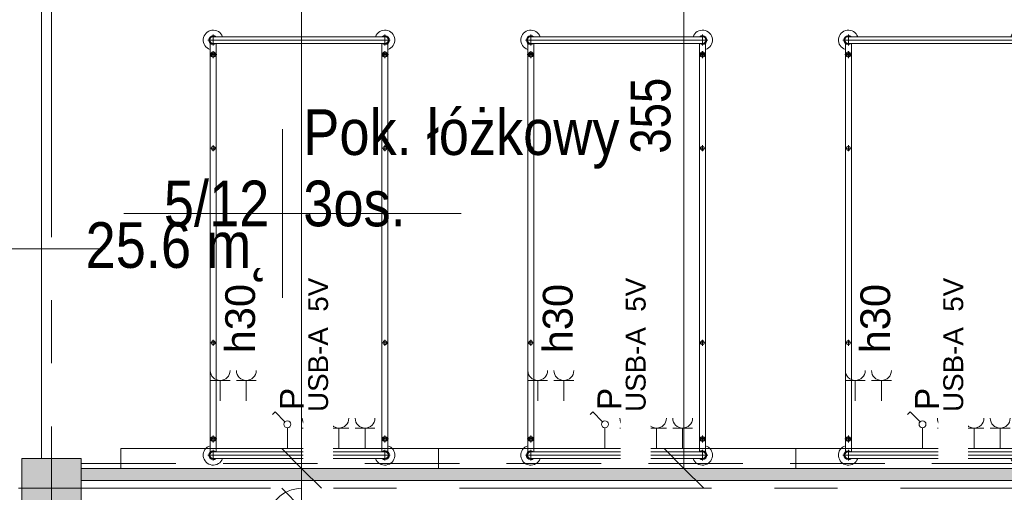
# Model space of a CAD drawing. Header units: centimetres. Extents: x -1631 to 21770, y -8842 to 3590.
# Tile 5 of 87: x -1229 to -733, y 406 to 644. Entities that reach past the tile are written whole.
import ezdxf

# ---------------------------------------------------------------- set-up
doc = ezdxf.new("R2010")
doc.units = ezdxf.units.CM
doc.linetypes.add('Oś', pattern=[222.25, 127, -31.75, 31.75, -31.75])
doc.linetypes.add('Ukryte', pattern=[71.438, 47.625, -23.813])
for name, color, linetype, lineweight in [('A-ANNO-DIMS', 211, 'Continuous', 13), ('A-ANNO-DIMS-100', 211, 'Continuous', 13), ('A-ANNO-NOTE', 131, 'Continuous', 9), ('A-AREA-IDEN', 2, 'Continuous', 13), ('A-DETL-HDLN', 90, 'Ukryte', 9), ('A-DETL-THIN', 151, 'Continuous', 9), ('A-GLAZ-IDEN', 152, 'Continuous', 13), ('A-WALL', 113, 'Continuous', 13), ('A-WALL-PATT', 111, 'Continuous', 13), ('I-FURN', 30, 'Continuous', 9), ('Q-SPCQ', 91, 'Continuous', 9), ('S-COLS', 52, 'Continuous', 13), ('S-GRID', 1, 'Continuous', 13)]:
    doc.layers.add(name, color=color, linetype=linetype, lineweight=lineweight)
doc.styles.add('Arial Narrow_5', font='ARIALN.TTF', dxfattribs={"height": 20})
doc.styles.add('Arial_11', font='arial.ttf', dxfattribs={"width": 0.85, "height": 23})
doc.styles.add('Arial_13', font='arial.ttf', dxfattribs={"height": 0.2})
doc.styles.add('Arial_4', font='arial.ttf', dxfattribs={"height": 10})
doc.styles.add('Arial_5', font='arial.ttf', dxfattribs={"height": 12})
doc.styles.add('Arial_6', font='arial.ttf', dxfattribs={"height": 15})
doc.dimstyles.new('Diagonal_1_100__0__wewnętrzne', dxfattribs={"dimscale": 30.48, "dimtxt": 20.468619, "dimasz": 0.656168, "dimexe": 0.164042, "dimexo": 0.0625, "dimgap": 0.032808, "dimtad": 1, "dimdec": 0, "dimdsep": 46, "dimtxsty": 'Arial Narrow_5', "dimblk1": 'OBLIQUE', "dimblk2": 'OBLIQUE', "dimsah": 1, "dimcen": 0.09, "dimazin": 0, "dimtfac": 1, "dimtdec": 4, "dimtix": 1, "dimtmove": 1, "dimatfit": 3, "dimfxl": 0, "dimtvp": 1, "dimtolj": 1, "dimtzin": 0, "dimarcsym": 0})
doc.dimstyles.new('Diagonal_1_100__0__wewnętrzne_1', dxfattribs={"dimscale": 30.48, "dimtxt": 20.468619, "dimasz": 0.656168, "dimexe": 0.164042, "dimexo": 0.0625, "dimgap": 0.032808, "dimtad": 1, "dimdec": 0, "dimdsep": 46, "dimtxsty": 'Arial Narrow_5', "dimblk1": 'OBLIQUE', "dimblk2": 'OBLIQUE', "dimsah": 1, "dimcen": 0.09, "dimazin": 0, "dimtfac": 1, "dimtdec": 4, "dimtix": 1, "dimtmove": 0, "dimatfit": 3, "dimfxl": 0, "dimtvp": 1, "dimtolj": 1, "dimtzin": 0, "dimarcsym": 0})
doc.dimstyles.new('Diagonal_1_100__0__wewnętrzne_2', dxfattribs={"dimscale": 30.48, "dimtxt": 20.468619, "dimasz": 0.656168, "dimexe": 0.164042, "dimexo": 0.0625, "dimgap": 0.032808, "dimtad": 1, "dimdec": 0, "dimdsep": 46, "dimtxsty": 'Arial Narrow_5', "dimblk1": 'OBLIQUE', "dimblk2": 'OBLIQUE', "dimsah": 1, "dimcen": 0.09, "dimazin": 0, "dimtfac": 1, "dimtdec": 4, "dimtix": 1, "dimtmove": 2, "dimatfit": 3, "dimfxl": 0, "dimtvp": 1, "dimtolj": 1, "dimtzin": 0, "dimarcsym": 0})

# ---------------------------------------------------------------- blocks, each defined once
blk = doc.blocks.new('M_Concrete-Square-Column - 300 x 300mm-1794509-5_piętro III __10_50 m_ - stan projektowany')
at = {"layer": 'S-COLS', "lineweight": 9}
blk.add_hatch(color=254, dxfattribs=at).paths.add_polyline_path([(15, -15), (15, 15), (-15, 15), (-15, -15)], flags=0)
for p, q in [((15, 15), (-15, 15)), ((-15, 15), (-15, -15)), ((15, -15), (15, 15)), ((-15, -15), (15, -15))]:
    blk.add_line(p, q, dxfattribs=at)
blk = doc.blocks.new('łóżko 195x90 typ FAMED _102039_ - łóżko 195x90 typ FAMED _102039_-1233017-5_piętro III __10_50 m_ - stan projektowany')
at = {"layer": 'I-FURN'}
for p, q in [((45.97, 104.25), (-45.98, 104.25)), ((-43.25, 101.53), (-43.25, 106.98)), ((-43.25, 105.95), (43.25, 105.95)), ((43.25, 101.53), (43.25, 106.98)), ((-44.75, -103.1), (-44.75, 102.61)), ((-43.25, 102.55), (43.25, 102.55)), ((-41.75, 102.55), (-41.75, -103.1)), ((41.75, 102.61), (41.75, -103.05)), ((44.75, -103.1), (44.75, 102.61)), ((-45, 96.93), (-41.5, 96.93)), ((-43.25, 95.18), (-43.25, 98.68)), ((45, 96.93), (41.5, 96.93)), ((43.25, 95.18), (43.25, 98.68)), ((-44.75, 49.81), (-41.75, 49.81)), ((-43.25, 48.31), (-43.25, 51.31)), ((44.75, 49.81), (41.75, 49.81)), ((43.25, 48.31), (43.25, 51.31)), ((-44.75, -48.19), (-41.75, -48.19)), ((-43.25, -49.69), (-43.25, -46.69)), ((44.75, -48.19), (41.75, -48.19)), ((43.25, -49.69), (43.25, -46.69)), ((-45, -96.6), (-41.5, -96.6)), ((-43.25, -94.85), (-43.25, -98.35)), ((45, -96.6), (41.5, -96.6)), ((43.25, -94.85), (43.25, -98.35)), ((-43.25, -102.02), (-43.25, -107.47)), ((-43.25, -103.05), (43.25, -103.05)), ((43.25, -102.02), (43.25, -107.47)), ((-45.98, -104.75), (45.97, -104.75)), ((-43.25, -106.45), (43.25, -106.45))]:
    blk.add_line(p, q, dxfattribs=at)
for centre, radius in [((-43.25, 96.93), 1.25), ((-43.25, 96.93), 0.8), ((43.25, 96.93), 1.25), ((43.25, 96.93), 0.8), ((-43.25, 49.81), 1), ((43.25, 49.81), 1), ((-43.25, -48.19), 1), ((43.25, -48.19), 1), ((-43.25, -96.6), 1.25), ((-43.25, -96.6), 0.8), ((43.25, -96.6), 1.25), ((43.25, -96.6), 0.8)]:
    blk.add_circle(centre, radius, dxfattribs=at)
for centre, radius, start, end in [((-43.25, 104.25), 5, 19.8769, 252.5424), ((43.25, 104.25), 5, 287.4576, 160.1231), ((-43.25, 104.25), 2.23, 49.8221, 310.1779), ((-43.25, 104.25), 1.93, 62.0207, 297.9793), ((-43.25, 104.25), 1.7, 90, 270), ((43.25, 104.25), 2.23, 229.8221, 130.1779), ((43.25, 104.25), 1.93, 242.0207, 117.9793), ((43.25, 104.25), 1.7, 270, 90), ((-43.25, -104.75), 5, 107.4576, 340.1231), ((-43.25, -104.75), 2.23, 47.6113, 310.1779), ((-43.25, -104.75), 1.93, 62.0207, 297.9793), ((-43.25, -104.75), 1.7, 90, 270), ((43.25, -104.75), 5, 199.8769, 72.5424), ((43.25, -104.75), 2.23, 229.8221, 130.1779), ((43.25, -104.75), 1.93, 242.0207, 117.9793), ((43.25, -104.75), 1.7, 270, 90)]:
    blk.add_arc(centre, radius, start, end, dxfattribs=at)
blk = doc.blocks.new('Panel Gazowo Oswietleniowy 2 - Type 1-2423792-5_piętro III __10_50 m_ - stan projektowany')
at = {"layer": 'Q-SPCQ'}
for p, q in [((-112.5, 47.33), (-102.5, 47.33)), ((-107.5, 47.33), (-107.5, 37)), ((-99.33, 47.33), (-89.33, 47.33)), ((-94.33, 47.33), (-94.33, 37)), ((47.5, 47.33), (57.5, 47.33)), ((52.5, 47.33), (52.5, 37)), ((60.67, 47.33), (70.67, 47.33)), ((65.67, 47.33), (65.67, 37)), ((-79.82, 31.43), (-81.13, 30.12)), ((-74.88, 26.48), (-79.82, 31.43)), ((80.18, 31.43), (78.87, 30.12)), ((85.12, 26.48), (80.18, 31.43)), ((-73.64, 13), (-73.64, 23.5)), ((-66.13, 23.33), (-56.13, 23.33)), ((-61.13, 23.33), (-61.13, 13)), ((-52.67, 23.33), (-42.67, 23.33)), ((-47.67, 23.33), (-47.67, 13)), ((-39.5, 23.33), (-29.5, 23.33)), ((-34.5, 23.33), (-34.5, 13)), ((86.36, 13), (86.36, 23.5)), ((93.87, 23.33), (103.87, 23.33)), ((98.87, 23.33), (98.87, 13)), ((107.33, 23.33), (117.33, 23.33)), ((112.33, 23.33), (112.33, 13)), ((120.5, 23.33), (130.5, 23.33)), ((125.5, 23.33), (125.5, 13)), ((-157.5, 3), (-157.5, 13)), ((-157.5, 13), (182.5, 13)), ((182.5, 13), (182.5, 3))]:
    blk.add_line(p, q, dxfattribs=at)
for centre in [(-73.64, 25.25), (86.36, 25.25)]:
    blk.add_circle(centre, 1.75, dxfattribs=at)
for centre, end in [((-107.5, 52.33), 0), ((-94.33, 52.33), 0), ((52.5, 52.33), 0), ((65.67, 52.33), 0), ((-61.13, 28.33), 360), ((-47.67, 28.33), 360), ((-34.5, 28.33), 360), ((98.87, 28.33), 360), ((112.33, 28.33), 360), ((125.5, 28.33), 360)]:
    blk.add_arc(centre, 5, 180, end, dxfattribs=at)
blk = doc.blocks.new('DIMBLOCK25-5_piętro III __10_50 m_ - stan projektowany')
at = {"layer": 'A-ANNO-DIMS-100', "transparency": 16777216}
for p, q in [((-1086.6, 398.33), (-1096.6, 408.33)), ((-1091.6, 398.33), (-1081.6, 398.33)), ((-1086.6, 398.33), (-1091.6, 398.33)), ((-1086.6, 132.33), (-1086.6, 398.33)), ((-1086.6, 398.33), (-1076.6, 388.33)), ((-1086.6, 132.33), (-1096.6, 142.33)), ((-1091.6, 132.33), (-1081.6, 132.33)), ((-1086.6, 132.33), (-1091.6, 132.33)), ((-1086.6, 132.33), (-1076.6, 122.33))]:
    blk.add_line(p, q, dxfattribs=at)
at = {"layer": 'A-ANNO-DIMS-100', "color": 0, "transparency": 16777216, "insert": (-1113.45, 246.32), "char_height": 20, "width": 45.6158, "attachment_point": 1, "rotation": 90, "line_spacing_factor": 0.974696, "style": 'Arial Narrow_5'}
blk.add_mtext('266', dxfattribs=at)
blk = doc.blocks.new('_Oblique')
at = {"color": 0, "linetype": 'ByBlock', "lineweight": -2}
blk.add_line((-0.5, -0.5), (0.5, 0.5), dxfattribs=at)
blk = doc.blocks.new('DIMBLOCK26-5_piętro III __10_50 m_ - stan projektowany')
at = {"layer": 'A-ANNO-DIMS-100', "transparency": 16777216}
for p, q in [((-1086.6, 418.33), (-1096.6, 428.33)), ((-1091.6, 418.33), (-1081.6, 418.33)), ((-1086.6, 418.33), (-1091.6, 418.33)), ((-1086.6, 398.33), (-1086.6, 418.33)), ((-1086.6, 418.33), (-1076.6, 408.33)), ((-1086.6, 398.33), (-1096.6, 408.33)), ((-1091.6, 398.33), (-1081.6, 398.33)), ((-1086.6, 398.33), (-1091.6, 398.33)), ((-1086.6, 398.33), (-1076.6, 388.33))]:
    blk.add_line(p, q, dxfattribs=at)
blk.add_ellipse((-1086.6, 391.03), major_axis=(0, 17.3), ratio=0.996788, start_param=0, end_param=1.570796, dxfattribs=at)
at = {"layer": 'A-ANNO-DIMS-100', "color": 0, "transparency": 16777216, "insert": (-1113.45, 365.68), "char_height": 20, "width": 30.4105, "attachment_point": 1, "rotation": 90, "line_spacing_factor": 0.974696, "style": 'Arial Narrow_5'}
blk.add_mtext('20', dxfattribs=at)
blk = doc.blocks.new('DIMBLOCK27-5_piętro III __10_50 m_ - stan projektowany')
at = {"layer": 'A-ANNO-DIMS-100', "transparency": 16777216}
for p, q in [((-1086.6, 873.33), (-1096.6, 883.33)), ((-1091.6, 873.33), (-1081.6, 873.33)), ((-1086.6, 873.33), (-1091.6, 873.33)), ((-1086.6, 418.33), (-1086.6, 873.33)), ((-1086.6, 873.33), (-1076.6, 863.33)), ((-1086.6, 418.33), (-1096.6, 428.33)), ((-1091.6, 418.33), (-1081.6, 418.33)), ((-1086.6, 418.33), (-1091.6, 418.33)), ((-1086.6, 418.33), (-1076.6, 408.33))]:
    blk.add_line(p, q, dxfattribs=at)
at = {"layer": 'A-ANNO-DIMS-100', "color": 0, "transparency": 16777216, "insert": (-1113.45, 647.61), "char_height": 20, "width": 45.6158, "attachment_point": 1, "rotation": 90, "line_spacing_factor": 0.974696, "style": 'Arial Narrow_5'}
blk.add_mtext('455', dxfattribs=at)
blk = doc.blocks.new('DIMBLOCK112-5_piętro III __10_50 m_ - stan projektowany')
at = {"layer": 'A-ANNO-DIMS-100', "transparency": 16777216}
for p, q in [((-893.96, 773.33), (-903.96, 783.33)), ((-888.96, 773.33), (-898.96, 773.33)), ((-893.96, 773.33), (-893.96, 418.33)), ((-893.96, 773.33), (-883.96, 763.33)), ((-893.96, 773.33), (-888.96, 773.33)), ((-893.96, 418.33), (-903.96, 428.33)), ((-888.96, 418.33), (-898.96, 418.33)), ((-893.96, 418.33), (-883.96, 408.33)), ((-893.96, 418.33), (-888.96, 418.33))]:
    blk.add_line(p, q, dxfattribs=at)
at = {"layer": 'A-ANNO-DIMS-100', "color": 0, "transparency": 16777216, "insert": (-920.81, 576.82), "char_height": 20, "width": 45.6158, "attachment_point": 1, "rotation": 90, "line_spacing_factor": 0.974696, "style": 'Arial Narrow_5'}
blk.add_mtext('355', dxfattribs=at)
blk = doc.blocks.new('METKA_POMIESZCZENIA2 - Rozbudowana - bez ramki-2396678-5_piętro III __10_50 m_ - stan projektowany')
at = {"layer": 'A-AREA-IDEN'}
for p, q in [((0, 0.425), (0, 0)), ((0.0976, 0), (-0.8, 0)), ((-0.8, 0), (0.9, 0)), ((0, 0), (0, -0.425))]:
    blk.add_line(p, q, dxfattribs=at)
blk = doc.blocks.new('Okno_LD_typ 100 - metka _ wys_parapetu-2491833-5_piętro III __10_50 m_ - stan projektowany')
at = {"layer": 'A-GLAZ-IDEN'}
blk.add_line((0, 1.8925), (0, -0.3919), dxfattribs=at)
blk.add_circle((0, -0.0919), 0.3, dxfattribs=at)
at = {"layer": 'A-GLAZ-IDEN', "insert": (0.4711, 0.6634), "char_height": 0.2, "width": 0.48783, "attachment_point": 3, "rotation": 90, "line_spacing_factor": 0.936439, "style": 'Arial_13', "bg_fill": 3, "box_fill_scale": 1.25, "bg_fill_color": 256, "bg_fill_true_color": 13158600, "bg_fill_transparency": 0}
blk.add_mtext('\\pt1.27,2.54,3.81,5.08,6.35,7.62,8.89,10.16,11.43,12.7,13.97,15.24,16.51,17.78,19.05,20.32,21.59,22.86,24.13,25.4,26.67,27.94,29.21,30.48,31.75,33.02,34.29,35.56,36.83,38.1,39.37,40.64;hp= ', dxfattribs=at)

msp = doc.modelspace()

# ---------------------------------------------------------------- hatches: boundary and pattern name
at = {"layer": 'A-WALL-PATT'}
msp.add_hatch(color=9, dxfattribs=at).paths.add_polyline_path([(-720.62, 412.33), (-720.62, 418.33), (-1197.62, 418.33), (-1197.62, 412.33), (-1083.22, 412.33)], flags=0)

# ---------------------------------------------------------------- linework, layer by layer
at = {"layer": 'A-DETL-THIN'}
for p, q in [((-1212.62, 393.33), (-1212.62, 423.33)), ((-1197.62, 408.33), (-1227.62, 408.33))]:
    msp.add_line(p, q, dxfattribs=at)
at = {"layer": 'A-WALL', "lineweight": 9}
for p, q in [((-1217.62, 873.33), (-1217.62, 423.33)), ((-627.62, 418.33), (-1197.62, 418.33)), ((-1197.62, 412.33), (-720.62, 412.33))]:
    msp.add_line(p, q, dxfattribs=at)
at = {"layer": 'S-GRID', "linetype": 'Oś'}
for p, q in [((-1212.62, 2884.27), (-1212.62, 27.13)), ((1342.46, 408.33), (-1368.76, 408.33))]:
    msp.add_line(p, q, dxfattribs=at)

# ---------------------------------------------------------------- block references
at = {"layer": 'I-FURN'}
for p in [(-1087.87, 529.77), (-927.87, 529.77), (-767.87, 529.77)]:
    msp.add_blockref('łóżko 195x90 typ FAMED _102039_ - łóżko 195x90 typ FAMED _102039_-1233017-5_piętro III __10_50 m_ - stan projektowany', p, dxfattribs=at)
at = {"layer": 'Q-SPCQ'}
for p in [(-1020.12, 415.33), (-860.12, 415.33)]:
    msp.add_blockref('Panel Gazowo Oswietleniowy 2 - Type 1-2423792-5_piętro III __10_50 m_ - stan projektowany', p, dxfattribs=at)
at = {"layer": 'S-COLS', "lineweight": 9}
msp.add_blockref('M_Concrete-Square-Column - 300 x 300mm-1794509-5_piętro III __10_50 m_ - stan projektowany', (-1212.62, 408.33), dxfattribs=at)

# ---------------------------------------------------------------- texts
at = {"layer": 'A-AREA-IDEN', "insert": (-1102.85, 539.92), "char_height": 23, "width": 52.87, "attachment_point": 9, "line_spacing_factor": 0.936439, "style": 'Arial_11'}
msp.add_mtext('\\pt84.99995,169.9999,255.00008,340.00003,424.99998,509.99993,595.00011,680.00006,765.00001,849.99996,934.99991,1020.00009,1105.00004,1189.99999,1274.99994,1359.99989,1445.00007,1530.00002,1614.99997,1699.99992,1785.0001,1870.00005,1955,2039.99995,2124.9999,2210.00008,2295.00003,2379.99998,2464.99993,2550.00011,2635.00006,2720.00001;5/12', dxfattribs=at)

# ---------------------------------------------------------------- dimensions: what is measured, and where the dimension line sits
at = {"layer": 'A-ANNO-DIMS'}
dim = msp.add_linear_dim(base=(-1086.6, 398.33), p1=(-1091.6, 132.33), p2=(-1091.6, 398.33), angle=90, dimstyle='Diagonal_1_100__0__wewnętrzne_1', override={"dimpost": '<>', "dimfxl": 266}, dxfattribs=at)
dim.commit()
dim.dimension.update_dxf_attribs({"geometry": 'DIMBLOCK25-5_piętro III __10_50 m_ - stan projektowany', "text_midpoint": (-1097.81, 265.33)})

# ---------------------------------------------------------------- next in the draw order: block references
at = {"layer": 'A-GLAZ-IDEN', "xscale": 99.99999999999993, "yscale": 99.99999999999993, "zscale": 99.99999999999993, "rotation": 270.0000000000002}
msp.add_blockref('Okno_LD_typ 100 - metka _ wys_parapetu-2491833-5_piętro III __10_50 m_ - stan projektowany', (-1374.73, 528.83), dxfattribs=at)

# ---------------------------------------------------------------- next in the draw order: texts
at = {"layer": 'A-ANNO-NOTE', "lineweight": 13, "rotation": 90, "line_spacing_factor": 0.936439, "bg_fill": 3, "box_fill_scale": 1.25, "bg_fill_color": 256, "bg_fill_true_color": 13158600, "bg_fill_transparency": 0}
for s, insert, char_height, width, attachment_point, style in [('\\pt127,254,381,508,635,762,889,1016,1143,1270,1397,1524,1651,1778,1905,2032,2159,2286,2413,2540,2667,2794,2921,3048,3175,3302,3429,3556,3683,3810,3937,4064;USB-A  5V', (-1078.2, 480.56), 10, 113.1, 5, 'Arial_4'), ('\\pt127,254,381,508,635,762,889,1016,1143,1270,1397,1524,1651,1778,1905,2032,2159,2286,2413,2540,2667,2794,2921,3048,3175,3302,3429,3556,3683,3810,3937,4064;USB-A  5V', (-918.2, 480.56), 10, 113.1, 5, 'Arial_4'), ('\\pt127,254,381,508,635,762,889,1016,1143,1270,1397,1524,1651,1778,1905,2032,2159,2286,2413,2540,2667,2794,2921,3048,3175,3302,3429,3556,3683,3810,3937,4064;USB-A  5V', (-758.2, 480.56), 10, 113.1, 5, 'Arial_4'), ('\\pt127.00005,253.99995,381,508.00005,634.99995,762,889.00005,1015.99995,1143,1270.00005,1396.99995,1524,1651.00005,1777.99995,1905,2032.00005,2158.99995,2286,2413.00005,2539.99995,2667,2794.00005,2920.99995,3048,3175.00005,3301.99995,3429,3556.00005,3682.99995,3810,3937.00005,4063.99995;h30', (-1125.06, 476.27), 15, 36.764, 1, 'Arial_6'), ('\\pt127.00005,253.99995,381,508.00005,634.99995,762,889.00005,1015.99995,1143,1270.00005,1396.99995,1524,1651.00005,1777.99995,1905,2032.00005,2158.99995,2286,2413.00005,2539.99995,2667,2794.00005,2920.99995,3048,3175.00005,3301.99995,3429,3556.00005,3682.99995,3810,3937.00005,4063.99995;h30', (-965.06, 476.27), 15, 36.764, 1, 'Arial_6'), ('\\pt127.00005,253.99995,381,508.00005,634.99995,762,889.00005,1015.99995,1143,1270.00005,1396.99995,1524,1651.00005,1777.99995,1905,2032.00005,2158.99995,2286,2413.00005,2539.99995,2667,2794.00005,2920.99995,3048,3175.00005,3301.99995,3429,3556.00005,3682.99995,3810,3937.00005,4063.99995;h30', (-805.06, 476.27), 15, 36.764, 1, 'Arial_6')]:
    msp.add_mtext(s, dxfattribs=dict(at, insert=insert, char_height=char_height, width=width, attachment_point=attachment_point, style=style))

# ---------------------------------------------------------------- next in the draw order: block references
at = {"layer": 'A-AREA-IDEN', "xscale": 99.99999999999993, "yscale": 99.99999999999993, "zscale": 99.99999999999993}
msp.add_blockref('METKA_POMIESZCZENIA2 - Rozbudowana - bez ramki-2396678-5_piętro III __10_50 m_ - stan projektowany', (-1096.19, 546.7), dxfattribs=at)

# ---------------------------------------------------------------- next in the draw order: texts
at = {"layer": 'A-ANNO-NOTE', "lineweight": 13, "insert": (-965.06, 476.27), "char_height": 15, "width": 36.764, "attachment_point": 1, "rotation": 90, "line_spacing_factor": 0.936439, "style": 'Arial_6', "bg_fill": 3, "box_fill_scale": 1.25, "bg_fill_color": 256, "bg_fill_true_color": 13158600, "bg_fill_transparency": 0}
msp.add_mtext('\\pt127.00005,253.99995,381,508.00005,634.99995,762,889.00005,1015.99995,1143,1270.00005,1396.99995,1524,1651.00005,1777.99995,1905,2032.00005,2158.99995,2286,2413.00005,2539.99995,2667,2794.00005,2920.99995,3048,3175.00005,3301.99995,3429,3556.00005,3682.99995,3810,3937.00005,4063.99995;h30', dxfattribs=at)
at = {"layer": 'A-ANNO-NOTE', "lineweight": 13, "char_height": 12, "width": 12.019, "attachment_point": 5, "rotation": 90, "line_spacing_factor": 0.936439, "style": 'Arial_5'}
for insert in [(-1091.52, 453.32), (-931.52, 453.32), (-771.52, 453.32)]:
    msp.add_mtext('\\pt126.99996,254.00004,381,507.99996,635.00004,762,888.99996,1016.00004,1143,1269.99996,1397.00004,1524,1650.99996,1778.00004,1905,2031.99996,2159.00004,2286,2412.99996,2540.00004,2667,2793.99996,2921.00004,3048,3174.99996,3302.00004,3429,3555.99996,3683.00004,3810,3936.99996,4064.00004;P', dxfattribs=dict(at, insert=insert))
at = {"layer": 'A-AREA-IDEN', "insert": (-1102.85, 542.31), "char_height": 23, "width": 91.63, "attachment_point": 3, "line_spacing_factor": 0.936439, "style": 'Arial_11'}
msp.add_mtext('\\pt84.99995,169.9999,255.00008,340.00003,424.99998,509.99993,595.00011,680.00006,765.00001,849.99996,934.99991,1020.00009,1105.00004,1189.99999,1274.99994,1359.99989,1445.00007,1530.00002,1614.99997,1699.99992,1785.0001,1870.00005,1955,2039.99995,2124.9999,2210.00008,2295.00003,2379.99998,2464.99993,2550.00011,2635.00006,2720.00001;25.6 m˛', dxfattribs=at)

# ---------------------------------------------------------------- next in the draw order: dimensions: what is measured, and where the dimension line sits
at = {"layer": 'A-ANNO-DIMS'}
for base, p1, p2, dimstyle, override, picture, middle in [((-1086.6, 873.33), (-1091.6, 418.33), (-1091.6, 873.33), 'Diagonal_1_100__0__wewnętrzne_2', {"dimpost": '<>', "dimfxl": 455}, 'DIMBLOCK27-5_piętro III __10_50 m_ - stan projektowany', (-1100.12, 670.41)), ((-1086.6, 418.33), (-1091.6, 398.33), (-1091.6, 418.33), 'Diagonal_1_100__0__wewnętrzne', {"dimpost": '<>', "dimfxl": 20}, 'DIMBLOCK26-5_piętro III __10_50 m_ - stan projektowany', (-1100.12, 380.89))]:
    dim = msp.add_linear_dim(base=base, p1=p1, p2=p2, angle=90, dimstyle=dimstyle, override=override, dxfattribs=at)
    dim.commit()
    dim.dimension.update_dxf_attribs({"geometry": picture, "text_midpoint": middle, "dimtype": 160, "text_rotation": 90})

# ---------------------------------------------------------------- next in the draw order: texts
at = {"layer": 'A-ANNO-NOTE', "lineweight": 13, "insert": (-918.2, 480.56), "char_height": 10, "width": 113.1, "attachment_point": 5, "rotation": 90, "line_spacing_factor": 0.936439, "style": 'Arial_4', "bg_fill": 3, "box_fill_scale": 1.25, "bg_fill_color": 256, "bg_fill_true_color": 13158600, "bg_fill_transparency": 0}
msp.add_mtext('\\pt127,254,381,508,635,762,889,1016,1143,1270,1397,1524,1651,1778,1905,2032,2159,2286,2413,2540,2667,2794,2921,3048,3175,3302,3429,3556,3683,3810,3937,4064;USB-A  5V', dxfattribs=at)

# ---------------------------------------------------------------- next in the draw order: linework, layer by layer
at = {"layer": 'A-DETL-HDLN'}
msp.add_line((-1197.62, 420.83), (1172.38, 420.83), dxfattribs=at)

# ---------------------------------------------------------------- next in the draw order: texts
at = {"layer": 'A-ANNO-NOTE', "lineweight": 13, "insert": (-931.52, 453.32), "char_height": 12, "width": 12.019, "attachment_point": 5, "rotation": 90, "line_spacing_factor": 0.936439, "style": 'Arial_5'}
msp.add_mtext('\\pt126.99996,254.00004,381,507.99996,635.00004,762,888.99996,1016.00004,1143,1269.99996,1397.00004,1524,1650.99996,1778.00004,1905,2031.99996,2159.00004,2286,2412.99996,2540.00004,2667,2793.99996,2921.00004,3048,3174.99996,3302.00004,3429,3555.99996,3683.00004,3810,3936.99996,4064.00004;P', dxfattribs=at)
at = {"layer": 'A-AREA-IDEN', "insert": (-1085.76, 539.92), "char_height": 23, "width": 156.91, "attachment_point": 7, "line_spacing_factor": 0.936439, "style": 'Arial_11'}
msp.add_mtext('\\pt84.99995,169.9999,255.00008,340.00003,424.99998,509.99993,595.00011,680.00006,765.00001,849.99996,934.99991,1020.00009,1105.00004,1189.99999,1274.99994,1359.99989,1445.00007,1530.00002,1614.99997,1699.99992,1785.0001,1870.00005,1955,2039.99995,2124.9999,2210.00008,2295.00003,2379.99998,2464.99993,2550.00011,2635.00006,2720.00001;Pok. łóżkowy\\P3os.', dxfattribs=at)

# ---------------------------------------------------------------- next in the draw order: dimensions: what is measured, and where the dimension line sits
at = {"layer": 'A-ANNO-DIMS'}
dim = msp.add_linear_dim(base=(-893.96, 418.33), p1=(-888.96, 773.33), p2=(-888.96, 418.33), angle=90, dimstyle='Diagonal_1_100__0__wewnętrzne_1', override={"dimpost": '<>', "dimfxl": 355}, dxfattribs=at)
dim.commit()
dim.dimension.update_dxf_attribs({"geometry": 'DIMBLOCK112-5_piętro III __10_50 m_ - stan projektowany', "text_midpoint": (-905.17, 595.83)})

doc.saveas('drawing.dxf')
